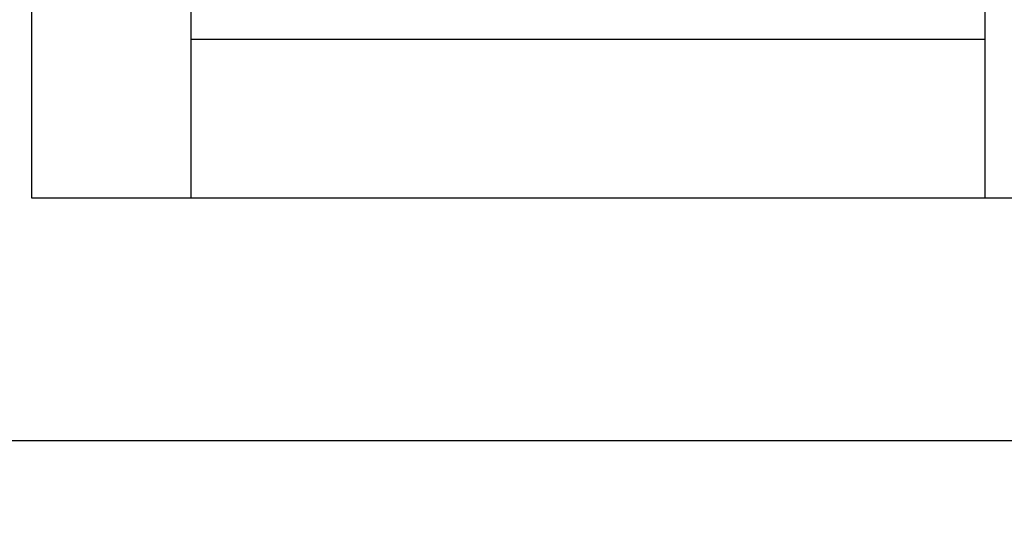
# Model space of a CAD drawing. Header units: inches. Extents: x 1390 to 5322, y 201 to 2979.
# Tile 21 of 85: x 1614 to 1772, y 1951 to 2031. Entities that reach past the tile are written whole.
import ezdxf
from ezdxf import colors
from ezdxf.entities.mleader import LeaderData, LeaderLine
from ezdxf.math import Vec2, Vec3

# ---------------------------------------------------------------- set-up
doc = ezdxf.new("R2010")
doc.units = ezdxf.units.IN
doc.header["$MEASUREMENT"] = 0
doc.layers.add('LV_PANEL MOUNT', color=7, linetype='Continuous')
doc.styles.get("Standard").update_dxf_attribs({"font": 'arial.ttf'})

msp = doc.modelspace()

# ---------------------------------------------------------------- linework, layer by layer
at = {"layer": 'LV_PANEL MOUNT'}
for p, q in [((1616.06, 2002.91), (1616.06, 2434.7)), ((1641.46, 2434.7), (1641.46, 2002.91)), ((1768.43, 2002.91), (1768.43, 2256.95)), ((1641.46, 2028.31), (1768.43, 2028.31)), ((1641.46, 2002.91), (1616.06, 2002.91)), ((1768.43, 2002.91), (1641.46, 2002.91)), ((1793.83, 2002.91), (1768.43, 2002.91))]:
    msp.add_line(p, q, dxfattribs=at)

# ---------------------------------------------------------------- leaders
ml = msp.add_multileader_mtext('Standard', dxfattribs=at)
ml.set_content('FU122', color=256)
ml.set_leader_properties()
ml.build(insert=Vec2(0, 0))
ml.multileader.update_dxf_attribs({"dogleg_length": 20.76, "arrow_head_size": 20})
ctx = ml.context
ctx.base_point, ctx.char_height, ctx.arrow_head_size, ctx.landing_gap_size, ctx.plane_origin = Vec3(1473.23, 1964.08), 16, 20, 12, Vec3(1291.23, 2256.14)
ctx.attachment_type = 2
notes = []
notes.append((ctx, [(0, (1, 1, 0), (1886.3, 1964.08), (-1, 0), 325, [(0, [(1886.62, 2140.93)], 0, [])])]))
ctx.mtext.insert, ctx.mtext.width, ctx.mtext.flow_direction = Vec3(1485.23, 1972.22), 61.1514, 5
for ctx, leaders in notes:
    for number, flags, end, landing, length, lines in leaders:
        leader = LeaderData()
        leader.index, (leader.has_last_leader_line, leader.has_dogleg_vector, leader.attachment_direction) = number, flags
        leader.last_leader_point, leader.dogleg_vector, leader.dogleg_length = Vec3(end), Vec3(landing), length
        for number, points, colour, breaks in lines:
            line = LeaderLine()
            line.index, line.vertices, line.color, line.breaks = number, Vec3.list(points), colors.encode_raw_color(colour), breaks
            leader.lines.append(line)
        ctx.leaders.append(leader)

doc.saveas('drawing.dxf')
